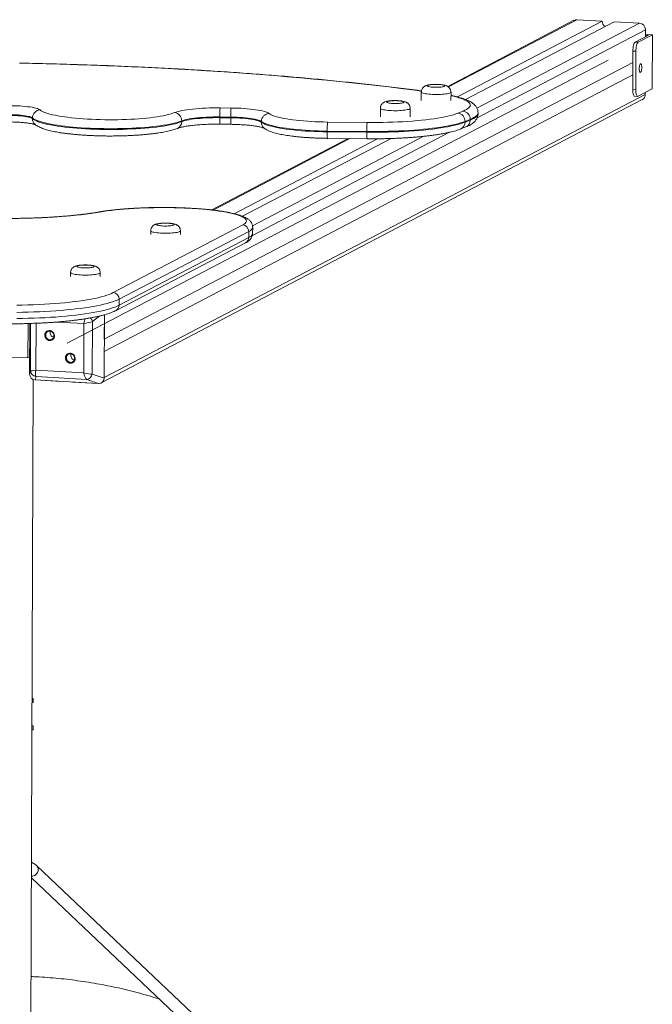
# Model space of a CAD drawing. Header units: millimetres. Extents: x 4385 to 11928, y 17253 to 36963.
# Tile 218 of 256: x 7692.991 to 7693.804, y 18769.984 to 18771.247. Entities that reach past the tile are written whole.
import ezdxf

# ---------------------------------------------------------------- set-up
doc = ezdxf.new("R2010")
doc.units = ezdxf.units.MM
doc.layers.add('БЛАГО_Ботаническая_Р$0$БЛАГО_МАФ', color=7, linetype='Continuous', lineweight=0, true_color=0x000000)

# ---------------------------------------------------------------- blocks, each defined once
blk = doc.blocks.new('БЛАГО_Ботаническая_Р$0$дио 1.15')
at = {"layer": 'БЛАГО_Ботаническая_Р$0$БЛАГО_МАФ'}
for p, q in [((1.4241, -0.0191), (1.4241, 0.0241)), ((1.4033, -0.0214), (1.4076, -0.0225)), ((1.468, -0.0214), (1.4033, -0.0214)), ((1.4374, -0.0214), (1.4038, -0.0214)), ((1.4076, -0.0225), (1.468, -0.0225)), ((1.4679, -0.0191), (1.4241, -0.0191)), ((1.4246, -0.0191), (1.4244, -0.0214)), ((1.468, -0.0214), (1.4533, -0.0214)), ((1.7308, -0.0241), (1.7318, -0.0241)), ((-1.4001, -0.0259), (1.3961, -0.0259)), ((0.7564, -0.0259), (0.4073, -0.3971)), ((0.4187, -0.4084), (0.7722, -0.0326)), ((0.9465, -0.0259), (0.9465, -0.0274)), ((0.9515, -0.0274), (0.9465, -0.0274)), ((0.9515, -0.0259), (0.9515, -0.0274)), ((0.9816, -0.0274), (0.9816, -0.0259)), ((0.9816, -0.0274), (0.9867, -0.0274)), ((0.9867, -0.0274), (0.9867, -0.0259)), ((1.3955, -0.0286), (1.3912, -0.1099)), ((1.3955, -0.029), (1.3938, -0.0616)), ((1.3998, -0.0297), (1.3955, -0.0286)), ((1.3964, -0.0947), (1.3998, -0.0297)), ((1.4079, -0.0295), (1.4047, -0.0909)), ((1.4683, -0.0295), (1.4079, -0.0295)), ((1.4682, -0.0909), (1.47, -0.0565)), ((1.8085, -0.7628), (1.4428, -0.0693)), ((1.5335, -0.0736), (1.5285, -0.0736)), ((1.393, -0.0769), (1.3913, -0.1095)), ((1.3912, -0.1099), (1.3964, -0.0947)), ((1.4047, -0.0909), (1.4682, -0.0909)), ((1.4034, -0.1019), (1.3983, -0.1171)), ((1.4707, -0.1019), (1.4034, -0.1019)), ((1.4779, -0.1113), (1.4707, -0.1019)), ((1.5285, -0.1117), (1.5335, -0.1117)), ((1.393, -0.115), (1.7578, -0.8068)), ((1.3983, -0.1171), (1.4794, -0.1171)), ((1.3988, -0.1171), (1.4324, -0.1171)), ((1.3988, -0.1171), (1.7645, -0.8107)), ((1.4324, -0.1171), (1.7896, -0.7946)), ((1.4483, -0.1171), (1.4794, -0.1171)), ((1.4483, -0.1171), (1.8055, -0.7946)), ((1.485, -0.1321), (1.5724, -0.2982)), ((1.4996, -0.136), (1.4917, -0.136)), ((1.4917, -0.136), (1.5791, -0.3021)), ((1.587, -0.3021), (1.4996, -0.136)), ((1.5079, -0.1283), (1.5954, -0.2945)), ((1.5875, -0.1763), (1.5826, -0.1763)), ((1.5826, -0.2144), (1.5875, -0.2144)), ((1.7277, -0.2157), (1.7287, -0.2157)), ((1.6162, -0.2321), (1.6163, -0.2326)), ((1.6143, -0.2563), (1.7066, -0.4315)), ((1.7066, -0.4293), (1.6145, -0.2545)), ((1.7245, -0.2648), (1.7244, -0.2789)), ((1.7329, -0.2645), (1.7328, -0.2785)), ((1.7329, -0.2645), (1.7339, -0.2645)), ((1.7338, -0.2785), (1.7339, -0.2645)), ((1.7454, -0.2649), (1.7453, -0.2789)), ((1.6097, -0.2835), (1.7065, -0.467)), ((1.7328, -0.2785), (1.7338, -0.2785)), ((1.587, -0.3021), (1.5791, -0.3021)), ((1.6065, -0.2941), (1.7069, -0.4846)), ((1.5819, -0.3068), (1.7151, -0.5594)), ((1.5846, -0.3072), (1.5925, -0.3072)), ((1.5944, -0.307), (1.7097, -0.5258)), ((1.7272, -0.318), (1.7282, -0.318)), ((1.7068, -0.4029), (1.7064, -0.4536)), ((1.7152, -0.4025), (1.7148, -0.4533)), ((1.7152, -0.4025), (1.7162, -0.4025)), ((1.7158, -0.4533), (1.7162, -0.4025)), ((1.7277, -0.4029), (1.7274, -0.4537)), ((1.7148, -0.4533), (1.7158, -0.4533)), ((1.7457, -0.4707), (1.7348, -0.4707)), ((1.7348, -0.5089), (1.7457, -0.5089)), ((1.7667, -0.5231), (1.7558, -0.5231)), ((1.7558, -0.5613), (1.7667, -0.5613)), ((1.7733, -0.558), (1.8601, -0.7226)), ((1.8593, -0.7189), (1.774, -0.5571)), ((1.7195, -0.574), (1.7221, -0.5806)), ((1.7282, -0.5795), (1.7291, -0.5795)), ((1.7282, -0.5795), (1.7308, -0.5861)), ((1.7318, -0.5861), (1.7291, -0.5795)), ((1.7397, -0.5703), (1.7423, -0.5769)), ((1.7572, -0.5801), (1.8576, -0.7705)), ((1.7606, -0.5696), (1.8584, -0.7552)), ((1.7308, -0.5861), (1.7318, -0.5861)), ((1.7339, -0.595), (1.8476, -0.8107)), ((1.7391, -0.5961), (1.7401, -0.5961)), ((1.7461, -0.5947), (1.8559, -0.8031)), ((1.8584, -0.7552), (1.8601, -0.7226)), ((1.8559, -0.8031), (1.8576, -0.7705)), ((1.7706, -0.7946), (1.7704, -0.7985)), ((1.8201, -0.7946), (1.7706, -0.7946)), ((1.8199, -0.7985), (1.8201, -0.7946)), ((1.7622, -0.7971), (1.762, -0.801)), ((1.7621, -0.8015), (1.7716, -0.8196)), ((1.8199, -0.7985), (1.7704, -0.7985)), ((1.8316, -0.7977), (1.8314, -0.8015)), ((1.8314, -0.8015), (1.8409, -0.8196)), ((1.8405, -0.8145), (1.8316, -0.7977)), ((1.7645, -0.8107), (1.7669, -0.8107)), ((1.8409, -0.8196), (1.7716, -0.8196)), ((1.8385, -0.8107), (1.8476, -0.8107)), ((1.8407, -0.8107), (1.8405, -0.8145)), ((1.8409, -0.8196), (1.8414, -0.8107))]:
    blk.add_line(p, q, dxfattribs=at)
at = {"layer": 'БЛАГО_Ботаническая_Р$0$БЛАГО_МАФ', "flags": 128}
for points in [[(1.4743, -0.0046), (1.4744, -0.012), (1.4746, -0.0193), (1.4749, -0.0266), (1.4752, -0.0338), (1.4755, -0.0408), (1.476, -0.0478), (1.4764, -0.0547), (1.477, -0.0613), (1.4776, -0.0679), (1.4782, -0.0742), (1.4789, -0.0803), (1.4797, -0.0863), (1.4805, -0.0919), (1.4813, -0.0974), (1.4822, -0.1026), (1.4831, -0.1075), (1.4841, -0.1122), (1.4851, -0.1165), (1.4861, -0.1206), (1.4872, -0.1243), (1.4883, -0.1277), (1.4894, -0.1308), (1.4905, -0.1336), (1.4917, -0.136)], [(1.4996, -0.136), (1.4984, -0.1336), (1.4973, -0.1308), (1.4962, -0.1277), (1.4951, -0.1243), (1.494, -0.1206), (1.493, -0.1165), (1.492, -0.1122), (1.491, -0.1075), (1.4901, -0.1026), (1.4892, -0.0974), (1.4884, -0.0919), (1.4876, -0.0863), (1.4868, -0.0803), (1.4861, -0.0742), (1.4855, -0.0679), (1.4849, -0.0613), (1.4844, -0.0547), (1.4839, -0.0478), (1.4835, -0.0408), (1.4831, -0.0338), (1.4828, -0.0266), (1.4825, -0.0193), (1.4823, -0.012), (1.4822, -0.0046)], [(1.4915, -0.0045), (1.4916, -0.0117), (1.4918, -0.0189), (1.492, -0.0261), (1.4924, -0.0332), (1.4927, -0.0401), (1.4932, -0.0469), (1.4937, -0.0536), (1.4942, -0.0601), (1.4948, -0.0665), (1.4955, -0.0726), (1.4962, -0.0786), (1.497, -0.0843), (1.4978, -0.0898), (1.4986, -0.095), (1.4995, -0.0999), (1.5004, -0.1046), (1.5014, -0.1089), (1.5024, -0.113), (1.5035, -0.1167), (1.5045, -0.1201), (1.5056, -0.1232), (1.5068, -0.126), (1.5079, -0.1283)], [(1.6113, -0.1105), (1.6104, -0.1049), (1.6095, -0.099), (1.6086, -0.0929), (1.6078, -0.0865), (1.6071, -0.0799), (1.6064, -0.0731), (1.6057, -0.0661), (1.6052, -0.059), (1.6046, -0.0516), (1.6042, -0.0442), (1.6037, -0.0366), (1.6034, -0.0289), (1.6031, -0.0211), (1.6029, -0.0132), (1.6027, -0.0053), (1.6026, 0.0027)], [(1.7349, 0.0042), (1.7348, 0.0009), (1.7347, -0.0024), (1.7345, -0.0056), (1.7343, -0.0087), (1.734, -0.0115), (1.7336, -0.0142), (1.7333, -0.0166), (1.7328, -0.0187), (1.7324, -0.0206), (1.7319, -0.0221), (1.7313, -0.0232), (1.7308, -0.0241)], [(1.7318, -0.0241), (1.7323, -0.0232), (1.7329, -0.0221), (1.7334, -0.0206), (1.7338, -0.0187), (1.7342, -0.0166), (1.7346, -0.0142), (1.735, -0.0115), (1.7353, -0.0087), (1.7355, -0.0056), (1.7357, -0.0024), (1.7358, 0.0009), (1.7359, 0.0042)], [(1.7474, 0.0037), (1.7474, -0.0001), (1.7472, -0.0038), (1.7471, -0.0075), (1.7468, -0.0111), (1.7465, -0.0145), (1.7462, -0.0177), (1.7458, -0.0207), (1.7454, -0.0235), (1.7449, -0.026), (1.7444, -0.0283), (1.7438, -0.0302), (1.7432, -0.0318), (1.7426, -0.033), (1.742, -0.0339)], [(1.7679, -0.5233), (1.7694, -0.5119), (1.7712, -0.4967), (1.7731, -0.4813), (1.7748, -0.4656), (1.7765, -0.4498), (1.7782, -0.4338), (1.7798, -0.4176), (1.7814, -0.4012), (1.7829, -0.3846), (1.7844, -0.3679), (1.7858, -0.351), (1.7871, -0.334), (1.7884, -0.3168), (1.7897, -0.2994), (1.7909, -0.2819), (1.792, -0.2643), (1.7931, -0.2465), (1.7941, -0.2287), (1.7951, -0.2107), (1.796, -0.1926), (1.7968, -0.1744), (1.7976, -0.1561), (1.7984, -0.1378), (1.7991, -0.1193), (1.7997, -0.1008), (1.8002, -0.0822), (1.8008, -0.0635), (1.8012, -0.0448), (1.8016, -0.026), (1.8019, -0.0072)], [(1.7308, -0.0241), (1.7298, -0.0254), (1.7289, -0.027), (1.7279, -0.029), (1.727, -0.0313), (1.7261, -0.034), (1.7253, -0.0369), (1.7244, -0.0402), (1.7236, -0.0438), (1.7229, -0.0476), (1.7221, -0.0517), (1.7215, -0.0561), (1.7208, -0.0607), (1.7202, -0.0655), (1.7197, -0.0705), (1.7192, -0.0758), (1.7188, -0.0811), (1.7184, -0.0867), (1.718, -0.0923), (1.7178, -0.0981), (1.7176, -0.104), (1.7174, -0.1099), (1.7173, -0.1158), (1.7173, -0.1218), (1.7173, -0.1278), (1.7174, -0.1338), (1.7175, -0.1397), (1.7177, -0.1456), (1.718, -0.1514), (1.7183, -0.1571), (1.7186, -0.1627), (1.7191, -0.1681), (1.7195, -0.1734), (1.7201, -0.1784), (1.7206, -0.1833), (1.7213, -0.188), (1.7219, -0.1924), (1.7227, -0.1966), (1.7234, -0.2005), (1.7242, -0.2042), (1.725, -0.2075), (1.7259, -0.2106), (1.7268, -0.2133), (1.7277, -0.2157)], [(1.7287, -0.2157), (1.7278, -0.2133), (1.7269, -0.2106), (1.726, -0.2075), (1.7252, -0.2042), (1.7244, -0.2005), (1.7236, -0.1966), (1.7229, -0.1924), (1.7223, -0.188), (1.7216, -0.1833), (1.7211, -0.1784), (1.7205, -0.1734), (1.7201, -0.1681), (1.7196, -0.1627), (1.7193, -0.1571), (1.7189, -0.1514), (1.7187, -0.1456), (1.7185, -0.1397), (1.7184, -0.1338), (1.7183, -0.1278), (1.7182, -0.1218), (1.7183, -0.1158), (1.7184, -0.1099), (1.7185, -0.104), (1.7188, -0.0981), (1.719, -0.0923), (1.7194, -0.0867), (1.7197, -0.0811), (1.7202, -0.0758), (1.7207, -0.0705), (1.7212, -0.0655), (1.7218, -0.0607), (1.7224, -0.0561), (1.7231, -0.0517), (1.7238, -0.0476), (1.7246, -0.0438), (1.7254, -0.0402), (1.7262, -0.0369), (1.7271, -0.034), (1.728, -0.0313), (1.7289, -0.029), (1.7299, -0.027), (1.7308, -0.0254), (1.7318, -0.0241)], [(0.7588, -0.0259), (0.7588, -0.0268), (0.7591, -0.0285), (0.7598, -0.03), (0.7608, -0.0314), (0.762, -0.0327), (0.7635, -0.0336), (0.765, -0.0343), (0.7667, -0.0346), (0.7683, -0.0346), (0.7698, -0.0342), (0.7712, -0.0335), (0.7722, -0.0326)], [(0.7722, -0.0326), (0.7718, -0.033), (0.7705, -0.0339), (0.7691, -0.0344), (0.7675, -0.0346), (0.7658, -0.0345), (0.7642, -0.034), (0.7627, -0.0332), (0.7614, -0.0321)], [(1.742, -0.0339), (1.7411, -0.0352), (1.7402, -0.0367), (1.7393, -0.0386), (1.7384, -0.0409), (1.7376, -0.0435), (1.7368, -0.0463), (1.736, -0.0495), (1.7353, -0.053), (1.7346, -0.0567), (1.7339, -0.0607), (1.7333, -0.0649), (1.7327, -0.0694), (1.7322, -0.0741), (1.7317, -0.0789), (1.7313, -0.084), (1.7309, -0.0892), (1.7306, -0.0945), (1.7303, -0.0999), (1.7301, -0.1054), (1.7299, -0.111), (1.7298, -0.1167), (1.7298, -0.1223), (1.7298, -0.128), (1.7299, -0.1336), (1.7301, -0.1392), (1.7303, -0.1447), (1.7305, -0.1502), (1.7308, -0.1555), (1.7312, -0.1607), (1.7316, -0.1658), (1.7321, -0.1706), (1.7326, -0.1753), (1.7332, -0.1798), (1.7338, -0.1841), (1.7345, -0.1881), (1.7352, -0.1919), (1.7359, -0.1954), (1.7367, -0.1986), (1.7375, -0.2015), (1.7383, -0.2041), (1.7392, -0.2064)], [(1.4461, -0.0469), (1.4464, -0.0454), (1.447, -0.0441), (1.4478, -0.0429), (1.449, -0.0419), (1.4503, -0.0412), (1.4518, -0.0407), (1.4533, -0.0407), (1.4547, -0.0409), (1.4561, -0.0415), (1.4572, -0.0423), (1.4581, -0.0434), (1.4587, -0.0447), (1.459, -0.0461), (1.4589, -0.0476), (1.4585, -0.049), (1.4578, -0.0503), (1.4567, -0.0514), (1.4555, -0.0523), (1.4541, -0.0528), (1.4526, -0.0531), (1.4511, -0.053), (1.4497, -0.0526), (1.4485, -0.0519), (1.4474, -0.0509), (1.4467, -0.0497), (1.4462, -0.0483), (1.4461, -0.0469)], [(1.4473, -0.0472), (1.4474, -0.0485), (1.4479, -0.0498), (1.4487, -0.0509), (1.4498, -0.0517), (1.4511, -0.0523), (1.4525, -0.0524), (1.4539, -0.0523), (1.4552, -0.0517), (1.4564, -0.0509), (1.4573, -0.0498), (1.4579, -0.0485), (1.4582, -0.0472), (1.4581, -0.0458), (1.4576, -0.0445), (1.4568, -0.0434), (1.4557, -0.0426), (1.4544, -0.0421), (1.453, -0.0419), (1.4516, -0.0421), (1.4502, -0.0426), (1.4491, -0.0434), (1.4481, -0.0445), (1.4475, -0.0458), (1.4473, -0.0472)], [(1.4172, -0.0735), (1.4174, -0.0721), (1.418, -0.0708), (1.4189, -0.0695), (1.42, -0.0686), (1.4213, -0.0678), (1.4228, -0.0674), (1.4243, -0.0673), (1.4257, -0.0676), (1.4271, -0.0682), (1.4282, -0.069), (1.4291, -0.0701), (1.4297, -0.0714), (1.43, -0.0728), (1.4299, -0.0743), (1.4295, -0.0757), (1.4288, -0.077), (1.4278, -0.0781), (1.4265, -0.0789), (1.4251, -0.0795), (1.4236, -0.0798), (1.4221, -0.0797), (1.4207, -0.0793), (1.4195, -0.0785), (1.4184, -0.0775), (1.4177, -0.0763), (1.4173, -0.075), (1.4172, -0.0735)], [(1.4183, -0.0738), (1.4184, -0.0752), (1.4189, -0.0765), (1.4197, -0.0776), (1.4208, -0.0784), (1.4221, -0.0789), (1.4235, -0.0791), (1.4249, -0.0789), (1.4262, -0.0784), (1.4274, -0.0776), (1.4283, -0.0765), (1.4289, -0.0752), (1.4292, -0.0738), (1.4291, -0.0725), (1.4286, -0.0712), (1.4278, -0.0701), (1.4267, -0.0693), (1.4254, -0.0688), (1.424, -0.0686), (1.4226, -0.0688), (1.4213, -0.0693), (1.4201, -0.0701), (1.4192, -0.0712), (1.4186, -0.0725), (1.4183, -0.0738)], [(1.5335, -0.1117), (1.533, -0.1115), (1.5326, -0.111), (1.5322, -0.1101), (1.5318, -0.1089), (1.5315, -0.1074), (1.5311, -0.1056), (1.5309, -0.1036), (1.5306, -0.1014), (1.5305, -0.099), (1.5304, -0.0965), (1.5303, -0.0939), (1.5303, -0.0913), (1.5304, -0.0887), (1.5305, -0.0862), (1.5306, -0.0838), (1.5309, -0.0816), (1.5311, -0.0796), (1.5315, -0.0778), (1.5318, -0.0763), (1.5322, -0.0751), (1.5326, -0.0743), (1.533, -0.0737), (1.5335, -0.0736)], [(1.5414, -0.1037), (1.5417, -0.1035), (1.542, -0.103), (1.5423, -0.1021), (1.5426, -0.1009), (1.5428, -0.0995), (1.543, -0.0979), (1.5431, -0.096), (1.5432, -0.0941), (1.5432, -0.0921), (1.5432, -0.0902), (1.5431, -0.0883), (1.5429, -0.0865), (1.5427, -0.085), (1.5425, -0.0837), (1.5422, -0.0827), (1.5419, -0.082), (1.5415, -0.0816), (1.5412, -0.0816), (1.5409, -0.082), (1.5406, -0.0827), (1.5403, -0.0837), (1.5401, -0.085), (1.5398, -0.0865), (1.5397, -0.0883), (1.5396, -0.0902), (1.5395, -0.0921), (1.5396, -0.0941), (1.5396, -0.096), (1.5398, -0.0979), (1.5399, -0.0995), (1.5402, -0.1009), (1.5404, -0.1021), (1.5407, -0.103), (1.5411, -0.1035), (1.5414, -0.1037)], [(1.6113, -0.1105), (1.6113, -0.1094), (1.6113, -0.1091)], [(1.6162, -0.2321), (1.6165, -0.2258), (1.6168, -0.2194), (1.617, -0.2129), (1.6172, -0.2064), (1.6173, -0.1998), (1.6173, -0.1932), (1.6172, -0.1866), (1.6171, -0.18), (1.617, -0.1734), (1.6168, -0.167), (1.6165, -0.1606), (1.6161, -0.1543), (1.6157, -0.1482), (1.6152, -0.1422), (1.6147, -0.1363), (1.6141, -0.1307), (1.6135, -0.1253), (1.6128, -0.1201), (1.6121, -0.1152), (1.6113, -0.1105)], [(1.5875, -0.2144), (1.5871, -0.2142), (1.5867, -0.2137), (1.5862, -0.2128), (1.5859, -0.2116), (1.5855, -0.2101), (1.5852, -0.2083), (1.5849, -0.2063), (1.5847, -0.2041), (1.5845, -0.2017), (1.5844, -0.1992), (1.5844, -0.1966), (1.5844, -0.194), (1.5844, -0.1914), (1.5845, -0.1889), (1.5847, -0.1866), (1.5849, -0.1843), (1.5852, -0.1823), (1.5855, -0.1805), (1.5859, -0.179), (1.5862, -0.1778), (1.5867, -0.177), (1.5871, -0.1764), (1.5875, -0.1763)], [(1.5954, -0.2064), (1.5958, -0.2062), (1.5961, -0.2057), (1.5964, -0.2048), (1.5966, -0.2036), (1.5969, -0.2022), (1.597, -0.2006), (1.5972, -0.1987), (1.5972, -0.1968), (1.5973, -0.1948), (1.5972, -0.1929), (1.5971, -0.191), (1.597, -0.1892), (1.5968, -0.1877), (1.5965, -0.1864), (1.5962, -0.1854), (1.5959, -0.1847), (1.5956, -0.1843), (1.5953, -0.1843), (1.5949, -0.1847), (1.5946, -0.1854), (1.5944, -0.1864), (1.5941, -0.1877), (1.5939, -0.1892), (1.5937, -0.191), (1.5936, -0.1929), (1.5936, -0.1948), (1.5936, -0.1968), (1.5937, -0.1987), (1.5938, -0.2006), (1.594, -0.2022), (1.5942, -0.2036), (1.5945, -0.2048), (1.5948, -0.2057), (1.5951, -0.2062), (1.5954, -0.2064)], [(1.7392, -0.2064), (1.7399, -0.2083), (1.7406, -0.2105), (1.7412, -0.213), (1.7418, -0.2159), (1.7424, -0.2189), (1.7429, -0.2223), (1.7434, -0.2259), (1.7439, -0.2297), (1.7443, -0.2337), (1.7446, -0.2378), (1.7449, -0.2421), (1.7451, -0.2465), (1.7453, -0.2511), (1.7454, -0.2556), (1.7454, -0.2603), (1.7454, -0.2649)], [(1.7277, -0.2157), (1.7283, -0.2175), (1.729, -0.2197), (1.7296, -0.2222), (1.7302, -0.225), (1.7307, -0.2281), (1.7311, -0.2315), (1.7316, -0.2351), (1.7319, -0.2389), (1.7323, -0.2429), (1.7325, -0.247), (1.7327, -0.2513), (1.7328, -0.2556), (1.7329, -0.26), (1.7329, -0.2645)], [(1.7339, -0.2645), (1.7339, -0.26), (1.7338, -0.2556), (1.7337, -0.2513), (1.7335, -0.247), (1.7332, -0.2429), (1.7329, -0.2389), (1.7326, -0.2351), (1.7321, -0.2315), (1.7317, -0.2281), (1.7311, -0.225), (1.7306, -0.2222), (1.73, -0.2197), (1.7293, -0.2175), (1.7287, -0.2157)], [(1.5954, -0.2945), (1.5963, -0.2962), (1.5974, -0.2975), (1.5984, -0.2984), (1.5994, -0.299), (1.6004, -0.2992), (1.6014, -0.299), (1.6025, -0.2984), (1.6035, -0.2974), (1.6045, -0.2961), (1.6055, -0.2944), (1.6064, -0.2923), (1.6074, -0.2899), (1.6083, -0.2872), (1.6092, -0.2841), (1.6101, -0.2807), (1.6109, -0.2769), (1.6117, -0.2729), (1.6124, -0.2686), (1.6131, -0.2641), (1.6137, -0.2592), (1.6143, -0.2542), (1.6149, -0.2489), (1.6154, -0.2435), (1.6158, -0.2379), (1.6162, -0.2321)], [(1.7328, -0.2785), (1.7327, -0.2825), (1.7326, -0.2864), (1.7324, -0.2902), (1.7322, -0.2939), (1.7319, -0.2975), (1.7315, -0.3009), (1.7311, -0.304), (1.7307, -0.3069), (1.7302, -0.3096), (1.7296, -0.3119), (1.7291, -0.3139), (1.7285, -0.3156), (1.7278, -0.317), (1.7272, -0.318)], [(1.7282, -0.318), (1.7288, -0.317), (1.7294, -0.3156), (1.73, -0.3139), (1.7306, -0.3119), (1.7312, -0.3096), (1.7317, -0.3069), (1.7321, -0.304), (1.7325, -0.3009), (1.7329, -0.2975), (1.7332, -0.2939), (1.7334, -0.2902), (1.7336, -0.2864), (1.7337, -0.2825), (1.7338, -0.2785)], [(1.7453, -0.2789), (1.7453, -0.2832), (1.7452, -0.2875), (1.745, -0.2917), (1.7447, -0.2958), (1.7445, -0.2997), (1.7441, -0.3035), (1.7437, -0.3071), (1.7433, -0.3105), (1.7428, -0.3137), (1.7423, -0.3166), (1.7417, -0.3193), (1.7411, -0.3216), (1.7404, -0.3237), (1.7398, -0.3254), (1.7391, -0.3268), (1.7384, -0.3278)], [(1.5791, -0.3021), (1.5801, -0.3038), (1.5811, -0.3052), (1.5821, -0.3062), (1.5831, -0.3069), (1.5842, -0.3072), (1.5846, -0.3072)], [(1.5925, -0.3072), (1.5921, -0.3072), (1.5911, -0.3069), (1.59, -0.3062), (1.589, -0.3052), (1.588, -0.3038), (1.587, -0.3021)], [(1.7272, -0.318), (1.7263, -0.3193), (1.7254, -0.3209), (1.7245, -0.3229), (1.7236, -0.3253), (1.7228, -0.3279), (1.722, -0.3309), (1.7212, -0.3342), (1.7204, -0.3377), (1.7197, -0.3416), (1.7191, -0.3457), (1.7185, -0.35), (1.7179, -0.3545), (1.7174, -0.3593), (1.7169, -0.3643), (1.7165, -0.3694), (1.7161, -0.3747), (1.7158, -0.3801), (1.7156, -0.3856), (1.7154, -0.3912), (1.7153, -0.3968), (1.7152, -0.4025)], [(1.7162, -0.4025), (1.7162, -0.3968), (1.7164, -0.3912), (1.7166, -0.3856), (1.7168, -0.3801), (1.7171, -0.3747), (1.7175, -0.3694), (1.7179, -0.3643), (1.7184, -0.3593), (1.7189, -0.3545), (1.7195, -0.35), (1.7201, -0.3457), (1.7207, -0.3416), (1.7214, -0.3377), (1.7222, -0.3342), (1.723, -0.3309), (1.7238, -0.3279), (1.7246, -0.3253), (1.7255, -0.3229), (1.7263, -0.3209), (1.7273, -0.3193), (1.7282, -0.318)], [(1.7384, -0.3278), (1.7375, -0.329), (1.7367, -0.3306), (1.7359, -0.3325), (1.7351, -0.3347), (1.7343, -0.3373), (1.7336, -0.3401), (1.7328, -0.3433), (1.7322, -0.3467), (1.7315, -0.3504), (1.7309, -0.3543), (1.7304, -0.3585), (1.7299, -0.3628), (1.7294, -0.3674), (1.729, -0.3721), (1.7287, -0.377), (1.7284, -0.382), (1.7281, -0.3872), (1.7279, -0.3924), (1.7278, -0.3976), (1.7277, -0.4029)], [(1.7148, -0.4533), (1.7148, -0.4602), (1.7148, -0.4671), (1.7149, -0.474), (1.7151, -0.4809), (1.7153, -0.4877), (1.7156, -0.4944), (1.7159, -0.501), (1.7163, -0.5075), (1.7168, -0.5139), (1.7173, -0.5201), (1.7179, -0.5261), (1.7185, -0.532), (1.7192, -0.5376), (1.7199, -0.543), (1.7206, -0.5482), (1.7215, -0.5531), (1.7223, -0.5578), (1.7232, -0.5622), (1.7241, -0.5663), (1.7251, -0.5701), (1.7261, -0.5736), (1.7271, -0.5767), (1.7282, -0.5795)], [(1.7291, -0.5795), (1.7281, -0.5767), (1.7271, -0.5736), (1.7261, -0.5701), (1.7251, -0.5663), (1.7242, -0.5622), (1.7233, -0.5578), (1.7224, -0.5531), (1.7216, -0.5482), (1.7209, -0.543), (1.7202, -0.5376), (1.7195, -0.532), (1.7189, -0.5261), (1.7183, -0.5201), (1.7178, -0.5139), (1.7173, -0.5075), (1.7169, -0.501), (1.7166, -0.4944), (1.7163, -0.4877), (1.7161, -0.4809), (1.7159, -0.474), (1.7158, -0.4671), (1.7158, -0.4602), (1.7158, -0.4533)], [(1.7274, -0.4537), (1.7273, -0.4604), (1.7274, -0.4671), (1.7275, -0.4737), (1.7277, -0.4803), (1.7279, -0.4869), (1.7282, -0.4933), (1.7285, -0.4997), (1.7289, -0.5059), (1.7294, -0.512), (1.7299, -0.5179), (1.7305, -0.5237), (1.7311, -0.5292), (1.7318, -0.5345), (1.7325, -0.5396), (1.7333, -0.5445), (1.7341, -0.549), (1.7349, -0.5533), (1.7358, -0.5574), (1.7367, -0.5611), (1.7377, -0.5645), (1.7387, -0.5675), (1.7397, -0.5703)], [(1.7457, -0.5089), (1.7456, -0.5088), (1.7452, -0.5085), (1.7447, -0.5079), (1.7443, -0.5069), (1.744, -0.5056), (1.7436, -0.504), (1.7433, -0.5022), (1.7431, -0.5001), (1.7429, -0.4978), (1.7427, -0.4954), (1.7426, -0.4928), (1.7426, -0.4902), (1.7426, -0.4876), (1.7427, -0.4851), (1.7428, -0.4826), (1.743, -0.4803), (1.7432, -0.4781), (1.7435, -0.4762), (1.7438, -0.4745), (1.7442, -0.4731), (1.7446, -0.472), (1.745, -0.4712), (1.7454, -0.4708), (1.7457, -0.4707)], [(1.7536, -0.5008), (1.7539, -0.5007), (1.7542, -0.5003), (1.7545, -0.4995), (1.7548, -0.4984), (1.755, -0.497), (1.7552, -0.4954), (1.7554, -0.4937), (1.7554, -0.4917), (1.7555, -0.4898), (1.7554, -0.4878), (1.7554, -0.4859), (1.7552, -0.4841), (1.755, -0.4825), (1.7548, -0.4811), (1.7545, -0.4801), (1.7542, -0.4793), (1.7539, -0.4788), (1.7536, -0.4788), (1.7532, -0.479), (1.7529, -0.4796), (1.7526, -0.4806), (1.7524, -0.4818), (1.7522, -0.4833), (1.752, -0.485), (1.7519, -0.4869), (1.7518, -0.4888), (1.7518, -0.4908), (1.7519, -0.4927), (1.752, -0.4946), (1.7522, -0.4963), (1.7524, -0.4978), (1.7526, -0.499), (1.7529, -0.4999), (1.7532, -0.5005), (1.7536, -0.5008)], [(1.7667, -0.5613), (1.7666, -0.5613), (1.7661, -0.561), (1.7657, -0.5603), (1.7653, -0.5593), (1.7649, -0.558), (1.7646, -0.5564), (1.7643, -0.5546), (1.764, -0.5525), (1.7638, -0.5502), (1.7637, -0.5478), (1.7636, -0.5453), (1.7635, -0.5427), (1.7635, -0.5401), (1.7636, -0.5375), (1.7638, -0.535), (1.7639, -0.5327), (1.7642, -0.5305), (1.7645, -0.5286), (1.7648, -0.5269), (1.7652, -0.5255), (1.7656, -0.5244), (1.766, -0.5236), (1.7664, -0.5232), (1.7667, -0.5231)], [(1.7745, -0.5532), (1.7749, -0.5531), (1.7752, -0.5527), (1.7755, -0.5519), (1.7758, -0.5508), (1.776, -0.5495), (1.7762, -0.5479), (1.7763, -0.5461), (1.7764, -0.5442), (1.7764, -0.5422), (1.7764, -0.5402), (1.7763, -0.5383), (1.7762, -0.5365), (1.776, -0.5349), (1.7758, -0.5336), (1.7755, -0.5325), (1.7752, -0.5317), (1.7749, -0.5313), (1.7745, -0.5312), (1.7742, -0.5314), (1.7739, -0.5321), (1.7736, -0.533), (1.7733, -0.5342), (1.7731, -0.5357), (1.773, -0.5374), (1.7728, -0.5393), (1.7728, -0.5412), (1.7728, -0.5432), (1.7728, -0.5451), (1.773, -0.547), (1.7731, -0.5487), (1.7733, -0.5502), (1.7736, -0.5514), (1.7739, -0.5524), (1.7742, -0.553), (1.7745, -0.5532)], [(1.7423, -0.5769), (1.7434, -0.5793), (1.7444, -0.5813), (1.7455, -0.583), (1.7466, -0.5843), (1.7477, -0.5853), (1.7488, -0.5859), (1.7499, -0.5861), (1.751, -0.5859), (1.7521, -0.5854), (1.7532, -0.5845), (1.7543, -0.5832), (1.7554, -0.5815), (1.7565, -0.5795), (1.7575, -0.5772), (1.7585, -0.5745), (1.7595, -0.5715), (1.7605, -0.5681), (1.7614, -0.5644), (1.7621, -0.5613)], [(1.7308, -0.5861), (1.7319, -0.5886), (1.733, -0.5908), (1.7341, -0.5926), (1.7352, -0.594), (1.7364, -0.5951), (1.7375, -0.5958), (1.7387, -0.5961), (1.7391, -0.5961)], [(1.7401, -0.5961), (1.7397, -0.5961), (1.7385, -0.5958), (1.7374, -0.5951), (1.7362, -0.594), (1.7351, -0.5926), (1.734, -0.5908), (1.7329, -0.5886), (1.7318, -0.5861)], [(1.7622, -0.7971), (1.7622, -0.7971), (1.7624, -0.7965), (1.7631, -0.796), (1.7641, -0.7955), (1.7654, -0.7951), (1.7669, -0.7949), (1.7687, -0.7947), (1.7706, -0.7946)], [(1.8201, -0.7946), (1.822, -0.7947), (1.824, -0.7949), (1.8258, -0.7951), (1.8275, -0.7955), (1.829, -0.796), (1.8302, -0.7965), (1.8311, -0.7971), (1.8316, -0.7977)], [(1.7704, -0.7985), (1.7685, -0.7985), (1.7667, -0.7987), (1.7652, -0.799), (1.7639, -0.7993), (1.7629, -0.7998), (1.7622, -0.8003), (1.762, -0.8009), (1.7621, -0.8015)], [(1.7929, -0.8045), (1.7928, -0.8041), (1.7932, -0.8037), (1.7938, -0.8033), (1.7948, -0.8031), (1.7961, -0.8029), (1.7974, -0.8028), (1.7989, -0.8029), (1.8003, -0.8031), (1.8015, -0.8033), (1.8026, -0.8037), (1.8033, -0.8041), (1.8038, -0.8045), (1.8038, -0.8049), (1.8035, -0.8053), (1.8028, -0.8057), (1.8018, -0.8059), (1.8006, -0.8061), (1.7992, -0.8062), (1.7978, -0.8061), (1.7964, -0.8059), (1.7951, -0.8057), (1.794, -0.8053), (1.7933, -0.8049), (1.7929, -0.8045)], [(1.8314, -0.8015), (1.8309, -0.8009), (1.83, -0.8003), (1.8288, -0.7998), (1.8273, -0.7993), (1.8256, -0.799), (1.8238, -0.7987), (1.8218, -0.7985), (1.8199, -0.7985)]]:
    blk.add_lwpolyline(points, dxfattribs=at)
at = {"layer": 'БЛАГО_Ботаническая_Р$0$БЛАГО_МАФ'}
for centre, radius, start, end in [((1.4078, -0.0305), 0.00803, 91.1975, 174.0711), ((1.7308, -0.0336), 0.00959, 89.7221, 138.5318), ((1.7318, -0.0343), 0.0103, 2.2113, 89.7943), ((0.7671, -0.026), 0.00834, 179.3831, 226.5372), ((1.456, -0.0534), 0.00572, 68.8553, 166.7448), ((1.427, -0.08), 0.00572, 68.8553, 166.7448), ((1.4046, -0.0937), 0.00825, 186.8036, 262.1293), ((1.4681, -0.0912), 0.0109, 283.3642, 312.0202), ((1.4916, -0.1285), 0.00748, 208.402, 270.9728), ((1.4997, -0.1277), 0.00829, 269.6238, 355.6298), ((1.7274, -0.2065), 0.00918, 203.6555, 271.5645), ((1.7288, -0.2053), 0.0104, 269.0643, 353.9148), ((1.579, -0.2947), 0.00748, 208.4311, 270.9683), ((1.5871, -0.2938), 0.00829, 269.6248, 355.6288), ((1.7271, -0.3275), 0.00957, 89.6793, 140.7701), ((1.7281, -0.3282), 0.0103, 2.4089, 89.8389), ((1.7127, -0.4421), 0.0397, 86.4719, 98.5857), ((1.7183, -0.4984), 0.0959, 84.3445, 91.2632), ((1.7124, -0.4929), 0.0397, 86.4676, 98.5932), ((1.7179, -0.549), 0.0958, 84.3399, 91.2655), ((1.7279, -0.5704), 0.00916, 203.1575, 271.6501), ((1.7305, -0.577), 0.00916, 203.2373, 271.6469), ((1.7293, -0.5691), 0.0104, 268.9881, 353.6897), ((1.732, -0.5757), 0.0104, 268.9881, 353.6897), ((1.8529, -0.7222), 0.0072, 356.8476, 27.7087), ((1.8584, -0.7636), 0.00846, 90.1359, 145.4619), ((1.7643, -0.8032), 0.00748, 208.4663, 270.9672), ((1.8477, -0.8024), 0.00829, 269.6259, 355.6415)]:
    blk.add_arc(centre, radius, start, end, dxfattribs=at)
for centre, major_axis, ratio, start_param, end_param in [((1.4039, -0.0295), (0.00715, -0.00471), 0.929896, 2.187083, 3.640634), ((1.4095, -0.0325), (-0.0019, 0.01), 0.103135, 0.024291, 1.246021), ((1.4095, -0.0325), (0.0099, -0.00254), 0.253449, 1.79661, 3.01834), ((1.4063, -0.0939), (0.0101, 0.0016), 0.316966, 1.679092, 2.900823), ((1.4063, -0.0939), (0.002, 0.01), 0.217252, 1.30858, 2.530311), ((1.4698, -0.0939), (-0.0019, 0.01), 0.103135, 1.246021, 2.467752), ((1.4698, -0.0939), (0.0099, -0.00254), 0.253449, 1.164752, 1.79661), ((1.3997, -0.109), (0.00708, 0.00556), 0.841308, 2.507482, 3.961033)]:
    blk.add_ellipse(centre, major_axis=major_axis, ratio=ratio, start_param=start_param, end_param=end_param, dxfattribs=at)
for points, knots in [([(1.4675, 0.0028), (1.4675, 0.0021), (1.4675, -0.0009), (1.4676, -0.0062), (1.4677, -0.013), (1.4679, -0.0196), (1.4682, -0.0263), (1.4685, -0.0329), (1.4688, -0.0393), (1.4692, -0.0457), (1.4696, -0.052), (1.4701, -0.0581), (1.4707, -0.0641), (1.4713, -0.07), (1.4719, -0.0757), (1.4726, -0.0812), (1.4733, -0.0865), (1.4741, -0.0916), (1.4749, -0.0966), (1.4757, -0.1013), (1.4766, -0.1058), (1.4776, -0.1101), (1.4786, -0.1141), (1.4796, -0.118), (1.4807, -0.1216), (1.4818, -0.1249), (1.4831, -0.1281), (1.4841, -0.1304), (1.4848, -0.1317), (1.485, -0.1321)], [0, 0, 0, 0, 0.012875, 0.050982, 0.089093, 0.127209, 0.165333, 0.203467, 0.241613, 0.279775, 0.317957, 0.356161, 0.394393, 0.43266, 0.470967, 0.509321, 0.547734, 0.586217, 0.624785, 0.663459, 0.702264, 0.741233, 0.78041, 0.819857, 0.859656, 0.899922, 0.940818, 0.982554, 1, 1, 1, 1]), ([(1.6113, -0.1091), (1.6112, -0.1082), (1.6107, -0.1058), (1.61, -0.1015), (1.6093, -0.0962), (1.6085, -0.0907), (1.6078, -0.0849), (1.6071, -0.079), (1.6065, -0.0729), (1.6059, -0.0667), (1.6054, -0.0602), (1.6049, -0.0537), (1.6044, -0.047), (1.604, -0.0402), (1.6037, -0.0333), (1.6034, -0.0263), (1.6032, -0.0192), (1.603, -0.0121), (1.6028, -0.005), (1.6028, -0.0001), (1.6027, 0.0024), (1.6027, 0.0027)], [0, 0, 0, 0, 0.029966, 0.086341, 0.142815, 0.199406, 0.256091, 0.312855, 0.369689, 0.426579, 0.483518, 0.540496, 0.59751, 0.654553, 0.711621, 0.768709, 0.825813, 0.882931, 0.94006, 0.994195, 1, 1, 1, 1]), ([(1.7265, 0.0038), (1.7265, 0.0032), (1.7265, 0.0015), (1.7264, -0.0014), (1.7263, -0.0047), (1.7261, -0.0079), (1.7259, -0.011), (1.7256, -0.014), (1.7253, -0.0167), (1.725, -0.0192), (1.7246, -0.0215), (1.7243, -0.0235), (1.7239, -0.0251), (1.7236, -0.0264), (1.7233, -0.0273), (1.7231, -0.0278), (1.723, -0.0281), (1.723, -0.0281), (1.723, -0.0281)], [0, 0, 0, 0, 0.039027, 0.113262, 0.187404, 0.261356, 0.33503, 0.408306, 0.481037, 0.553028, 0.624027, 0.693672, 0.761489, 0.826849, 0.882015, 0.932999, 0.979601, 1, 1, 1, 1]), ([(1.7681, -0.5233), (1.7682, -0.5227), (1.7689, -0.5175), (1.7702, -0.5074), (1.7719, -0.493), (1.7736, -0.4784), (1.7753, -0.4636), (1.7769, -0.4486), (1.7784, -0.4335), (1.78, -0.4182), (1.7814, -0.4027), (1.7829, -0.3871), (1.7843, -0.3713), (1.7856, -0.3554), (1.7869, -0.3394), (1.7881, -0.3232), (1.7893, -0.3069), (1.7905, -0.2904), (1.7916, -0.2739), (1.7926, -0.2572), (1.7936, -0.2404), (1.7946, -0.2235), (1.7955, -0.2066), (1.7963, -0.1895), (1.7971, -0.1723), (1.7978, -0.1551), (1.7985, -0.1378), (1.7992, -0.1204), (1.7998, -0.1029), (1.8003, -0.0854), (1.8008, -0.0678), (1.8012, -0.0502), (1.8016, -0.0326), (1.8019, -0.0183), (1.802, -0.0098), (1.8021, -0.0073)], [0, 0, 0, 0, 0.003703, 0.035438, 0.06717, 0.098898, 0.130623, 0.162345, 0.194064, 0.22578, 0.257494, 0.289206, 0.320916, 0.352624, 0.384329, 0.416033, 0.447736, 0.479437, 0.511137, 0.542835, 0.574532, 0.606229, 0.637924, 0.669618, 0.701311, 0.733003, 0.764695, 0.796386, 0.828076, 0.859766, 0.891456, 0.923144, 0.954833, 0.986521, 1, 1, 1, 1]), ([(0.6016, -0.1905), (0.6025, -0.1878), (0.6047, -0.1807), (0.608, -0.1689), (0.6116, -0.1552), (0.6149, -0.1414), (0.6179, -0.1275), (0.6205, -0.1136), (0.6228, -0.0997), (0.6249, -0.0856), (0.6266, -0.0716), (0.628, -0.0575), (0.629, -0.0434), (0.6297, -0.0328), (0.6298, -0.027), (0.6299, -0.0259)], [0, 0, 0, 0, 0.050366, 0.134898, 0.219429, 0.30396, 0.388492, 0.473024, 0.557556, 0.642087, 0.726618, 0.811149, 0.895681, 0.980213, 1, 1, 1, 1]), ([(0.7722, -0.0326), (0.7725, -0.0323), (0.7733, -0.0313), (0.7746, -0.0296), (0.7757, -0.0277), (0.7762, -0.0264), (0.7765, -0.0259)], [0, 0, 0, 0, 0.1838536, 0.4883995, 0.8100901, 1, 1, 1, 1]), ([(1.7235, -0.0273), (1.7232, -0.0277), (1.7224, -0.0287), (1.7213, -0.0304), (1.7201, -0.0327), (1.7189, -0.0354), (1.7177, -0.0385), (1.7167, -0.0418), (1.7158, -0.0452), (1.715, -0.0489), (1.7142, -0.0527), (1.7135, -0.0566), (1.7128, -0.0608), (1.7122, -0.0651), (1.7117, -0.0696), (1.7112, -0.0743), (1.7107, -0.0791), (1.7103, -0.0841), (1.7099, -0.0891), (1.7096, -0.0943), (1.7094, -0.0996), (1.7092, -0.1049), (1.709, -0.1103), (1.7089, -0.1157), (1.7089, -0.1212), (1.7089, -0.1266), (1.709, -0.132), (1.7091, -0.1374), (1.7093, -0.1428), (1.7095, -0.1481), (1.7098, -0.1533), (1.7101, -0.1584), (1.7105, -0.1634), (1.7109, -0.1683), (1.7114, -0.173), (1.7119, -0.1776), (1.7125, -0.182), (1.7131, -0.1862), (1.7138, -0.1903), (1.7145, -0.1941), (1.7153, -0.1978), (1.7161, -0.2012), (1.717, -0.2044), (1.718, -0.2075), (1.7187, -0.2093), (1.719, -0.2102)], [0, 0, 0, 0, 0.0130045, 0.0327545, 0.0555671, 0.0821352, 0.1097591, 0.1361468, 0.1614635, 0.1860628, 0.2101813, 0.2339672, 0.2575143, 0.2808857, 0.3041247, 0.3272626, 0.3503222, 0.3733194, 0.3962685, 0.4191795, 0.4420614, 0.4649192, 0.4877606, 0.5105899, 0.533412, 0.5562299, 0.5790497, 0.6018733, 0.6247041, 0.6475478, 0.6704091, 0.6932926, 0.7162067, 0.7391583, 0.7621575, 0.7852154, 0.808349, 0.8315769, 0.8549283, 0.8784391, 0.9021618, 0.926173, 0.9505859, 0.975575, 1, 1, 1, 1]), ([(1.5334, -0.1117), (1.534, -0.1117), (1.5351, -0.1116), (1.5365, -0.1111), (1.5378, -0.1105), (1.5389, -0.1097), (1.5399, -0.1088), (1.5406, -0.1078), (1.5412, -0.1067), (1.5417, -0.1056), (1.5421, -0.1043), (1.5425, -0.1027), (1.5428, -0.1009), (1.543, -0.099), (1.5432, -0.097), (1.5433, -0.0949), (1.5433, -0.0928), (1.5433, -0.0907), (1.5432, -0.0886), (1.5431, -0.0866), (1.5429, -0.0847), (1.5426, -0.0828), (1.5422, -0.0811), (1.5417, -0.0797), (1.5412, -0.0784), (1.5405, -0.0773), (1.5397, -0.0762), (1.5386, -0.0753), (1.5374, -0.0745), (1.536, -0.0739), (1.5346, -0.0736), (1.5338, -0.0736), (1.5335, -0.0736)], [0, 0, 0, 0, 0.031447, 0.060386, 0.087856, 0.114224, 0.139831, 0.165115, 0.190816, 0.218401, 0.250833, 0.29428, 0.337276, 0.376915, 0.41829, 0.458066, 0.497133, 0.535991, 0.574964, 0.614381, 0.654792, 0.69723, 0.74429, 0.781656, 0.810422, 0.838538, 0.866513, 0.894763, 0.923375, 0.952296, 0.981434, 1, 1, 1, 1]), ([(1.6163, -0.2326), (1.6163, -0.2316), (1.6165, -0.2286), (1.6167, -0.2237), (1.617, -0.2178), (1.6172, -0.2118), (1.6173, -0.2057), (1.6174, -0.1996), (1.6174, -0.1935), (1.6174, -0.1875), (1.6173, -0.1814), (1.6172, -0.1753), (1.617, -0.1693), (1.6167, -0.1634), (1.6164, -0.1576), (1.6161, -0.1518), (1.6157, -0.1462), (1.6153, -0.1406), (1.6148, -0.1352), (1.6142, -0.13), (1.6136, -0.1249), (1.613, -0.12), (1.6123, -0.1153), (1.6118, -0.1117), (1.6114, -0.1097), (1.6113, -0.1091)], [0, 0, 0, 0, 0.023934, 0.069465, 0.114978, 0.16047, 0.205945, 0.251411, 0.296871, 0.342329, 0.387788, 0.433253, 0.478727, 0.524214, 0.569722, 0.615251, 0.660812, 0.706409, 0.752054, 0.797753, 0.843523, 0.889376, 0.935333, 0.981422, 1, 1, 1, 1]), ([(1.5875, -0.2144), (1.588, -0.2144), (1.5891, -0.2143), (1.5906, -0.2139), (1.5919, -0.2132), (1.593, -0.2124), (1.5939, -0.2115), (1.5947, -0.2105), (1.5953, -0.2095), (1.5958, -0.2083), (1.5962, -0.207), (1.5966, -0.2055), (1.5969, -0.2037), (1.5971, -0.2017), (1.5973, -0.1997), (1.5973, -0.1976), (1.5974, -0.1955), (1.5974, -0.1934), (1.5973, -0.1913), (1.5971, -0.1893), (1.5969, -0.1874), (1.5966, -0.1855), (1.5963, -0.1838), (1.5958, -0.1824), (1.5952, -0.1812), (1.5946, -0.18), (1.5937, -0.1789), (1.5927, -0.178), (1.5914, -0.1772), (1.59, -0.1766), (1.5887, -0.1763), (1.5878, -0.1763), (1.5875, -0.1763)], [0, 0, 0, 0, 0.031447, 0.060386, 0.087856, 0.114225, 0.139832, 0.165115, 0.190816, 0.218398, 0.250833, 0.29428, 0.337275, 0.376915, 0.418285, 0.458062, 0.497133, 0.535991, 0.574964, 0.614382, 0.654793, 0.697231, 0.74429, 0.781654, 0.810423, 0.838539, 0.866514, 0.894764, 0.923373, 0.952297, 0.981434, 1, 1, 1, 1]), ([(1.719, -0.2102), (1.7191, -0.2104), (1.7193, -0.2109), (1.7196, -0.2119), (1.72, -0.2133), (1.7205, -0.215), (1.721, -0.2171), (1.7214, -0.2195), (1.7219, -0.2222), (1.7223, -0.2251), (1.7227, -0.2283), (1.7231, -0.2317), (1.7234, -0.2353), (1.7237, -0.2391), (1.724, -0.243), (1.7242, -0.247), (1.7244, -0.2511), (1.7245, -0.2553), (1.7245, -0.2596), (1.7245, -0.2627), (1.7245, -0.2645), (1.7245, -0.2648)], [0, 0, 0, 0, 0.030388, 0.076965, 0.125822, 0.17709, 0.230297, 0.285026, 0.340929, 0.397733, 0.45522, 0.513234, 0.571649, 0.630367, 0.689324, 0.748457, 0.807726, 0.867091, 0.92652, 0.985989, 1, 1, 1, 1]), ([(1.5925, -0.3071), (1.5928, -0.3072), (1.5937, -0.3072), (1.5952, -0.3069), (1.5969, -0.3063), (1.5985, -0.3055), (1.5999, -0.3045), (1.6012, -0.3032), (1.6024, -0.3018), (1.6037, -0.3), (1.6049, -0.2977), (1.6061, -0.2951), (1.6072, -0.2921), (1.6083, -0.2889), (1.6092, -0.2855), (1.6101, -0.282), (1.6109, -0.2782), (1.6117, -0.2742), (1.6124, -0.2701), (1.6131, -0.2657), (1.6137, -0.2611), (1.6143, -0.2564), (1.6148, -0.2515), (1.6153, -0.2465), (1.6157, -0.2413), (1.616, -0.2367), (1.6162, -0.2337), (1.6163, -0.2326)], [0, 0, 0, 0, 0.01325, 0.039365, 0.06543, 0.092129, 0.120268, 0.150876, 0.185284, 0.225125, 0.271635, 0.323247, 0.374823, 0.424527, 0.472735, 0.519908, 0.566368, 0.612322, 0.657906, 0.703216, 0.748315, 0.793254, 0.838066, 0.882777, 0.927409, 0.971977, 1, 1, 1, 1]), ([(1.7245, -0.2648), (1.7245, -0.2648), (1.7245, -0.2648), (1.7251, -0.2647), (1.7269, -0.2645), (1.7296, -0.2645), (1.7318, -0.2645), (1.7329, -0.2645)], [0, 0, 0, 0, 0.038526, 0.278895, 0.519258, 0.759636, 1, 1, 1, 1]), ([(1.7454, -0.2649), (1.7454, -0.2649), (1.7453, -0.2648), (1.7447, -0.2648), (1.7432, -0.2647), (1.7405, -0.2645), (1.7373, -0.2645), (1.735, -0.2645), (1.7339, -0.2645)], [0, 0, 0, 0, 0.028115, 0.141346, 0.356007, 0.570666, 0.785334, 1, 1, 1, 1]), ([(1.7244, -0.2789), (1.7244, -0.2794), (1.7244, -0.2813), (1.7243, -0.2844), (1.7242, -0.2883), (1.724, -0.2921), (1.7238, -0.2957), (1.7235, -0.2993), (1.7232, -0.3027), (1.7229, -0.3058), (1.7225, -0.3088), (1.7221, -0.3115), (1.7217, -0.314), (1.7212, -0.3162), (1.7208, -0.318), (1.7204, -0.3195), (1.72, -0.3205), (1.7197, -0.3213), (1.7196, -0.3217), (1.7195, -0.3218), (1.7195, -0.3218), (1.7195, -0.3218)], [0, 0, 0, 0, 0.026721, 0.089845, 0.152932, 0.215928, 0.278786, 0.341455, 0.403875, 0.465966, 0.527618, 0.5887, 0.649025, 0.708349, 0.766337, 0.82256, 0.871022, 0.916405, 0.958392, 0.996981, 1, 1, 1, 1]), ([(1.7245, -0.2789), (1.7244, -0.2788), (1.7244, -0.2788), (1.725, -0.2787), (1.7268, -0.2786), (1.7295, -0.2785), (1.7317, -0.2785), (1.7328, -0.2785)], [0, 0, 0, 0, 0.03832, 0.278743, 0.519167, 0.759583, 1, 1, 1, 1]), ([(1.7453, -0.2789), (1.7453, -0.2789), (1.7452, -0.2789), (1.7446, -0.2788), (1.7431, -0.2787), (1.7404, -0.2786), (1.7372, -0.2785), (1.7349, -0.2785), (1.7338, -0.2785)], [0, 0, 0, 0, 0.028335, 0.141341, 0.35601, 0.570669, 0.785335, 1, 1, 1, 1]), ([(1.5724, -0.2982), (1.5726, -0.2986), (1.5732, -0.2997), (1.5743, -0.3014), (1.5757, -0.303), (1.577, -0.3043), (1.5785, -0.3054), (1.58, -0.3062), (1.5817, -0.3069), (1.5833, -0.3072), (1.5842, -0.3072), (1.5846, -0.3071)], [0, 0, 0, 0, 0.09172, 0.263563, 0.407352, 0.531411, 0.642544, 0.745364, 0.84318, 0.948431, 1, 1, 1, 1]), ([(1.7197, -0.3214), (1.7194, -0.3218), (1.7187, -0.3228), (1.7176, -0.3246), (1.7164, -0.3269), (1.7153, -0.3296), (1.7143, -0.3327), (1.7133, -0.336), (1.7125, -0.3394), (1.7117, -0.343), (1.7111, -0.3467), (1.7104, -0.3507), (1.7098, -0.3548), (1.7093, -0.359), (1.7088, -0.3634), (1.7084, -0.368), (1.708, -0.3727), (1.7077, -0.3775), (1.7074, -0.3824), (1.7072, -0.3874), (1.707, -0.3925), (1.7069, -0.3976), (1.7068, -0.4011), (1.7068, -0.4029)], [0, 0, 0, 0, 0.026741, 0.067679, 0.1154, 0.171116, 0.227754, 0.281448, 0.332931, 0.38299, 0.432106, 0.480574, 0.52858, 0.576245, 0.623655, 0.670872, 0.717939, 0.764889, 0.811751, 0.858544, 0.905286, 0.95199, 1, 1, 1, 1]), ([(1.7064, -0.4536), (1.7064, -0.4547), (1.7064, -0.4579), (1.7064, -0.4632), (1.7065, -0.4694), (1.7066, -0.4757), (1.7068, -0.4819), (1.707, -0.488), (1.7073, -0.4941), (1.7076, -0.5), (1.708, -0.5059), (1.7084, -0.5117), (1.7089, -0.5173), (1.7094, -0.5228), (1.71, -0.5281), (1.7106, -0.5333), (1.7112, -0.5383), (1.712, -0.5431), (1.7127, -0.5477), (1.7135, -0.5521), (1.7144, -0.5563), (1.7153, -0.5603), (1.7162, -0.5641), (1.7172, -0.5676), (1.7183, -0.571), (1.7191, -0.573), (1.7195, -0.574)], [0, 0, 0, 0, 0.021996, 0.063794, 0.105593, 0.147399, 0.189211, 0.231036, 0.272878, 0.314742, 0.356636, 0.398566, 0.440539, 0.482564, 0.524655, 0.566824, 0.609091, 0.651477, 0.69401, 0.736728, 0.779683, 0.822942, 0.8666, 0.91079, 0.955708, 1, 1, 1, 1]), ([(1.7457, -0.5088), (1.7461, -0.5088), (1.7469, -0.5088), (1.7483, -0.5085), (1.7496, -0.5079), (1.7508, -0.5072), (1.7518, -0.5063), (1.7526, -0.5053), (1.7533, -0.5043), (1.7538, -0.5032), (1.7542, -0.502), (1.7546, -0.5005), (1.755, -0.4988), (1.7552, -0.4969), (1.7554, -0.4949), (1.7555, -0.4928), (1.7556, -0.4907), (1.7556, -0.4886), (1.7555, -0.4865), (1.7554, -0.4844), (1.7552, -0.4825), (1.755, -0.4806), (1.7546, -0.4788), (1.7541, -0.4772), (1.7536, -0.4758), (1.7529, -0.4747), (1.7521, -0.4736), (1.7511, -0.4726), (1.7499, -0.4718), (1.7485, -0.4711), (1.7471, -0.4708), (1.7462, -0.4708), (1.7457, -0.4707)], [0, 0, 0, 0, 0.019754, 0.04938, 0.077367, 0.104122, 0.129982, 0.155333, 0.180763, 0.2074, 0.237516, 0.275777, 0.32144, 0.362062, 0.404418, 0.444621, 0.483874, 0.522771, 0.561703, 0.600933, 0.640943, 0.682542, 0.727562, 0.775143, 0.805371, 0.833567, 0.861529, 0.889728, 0.918283, 0.947169, 0.976287, 1, 1, 1, 1]), ([(1.7667, -0.5612), (1.767, -0.5612), (1.7679, -0.5612), (1.7692, -0.5609), (1.7706, -0.5603), (1.7718, -0.5596), (1.7728, -0.5587), (1.7736, -0.5577), (1.7742, -0.5567), (1.7748, -0.5556), (1.7752, -0.5544), (1.7756, -0.553), (1.7759, -0.5512), (1.7762, -0.5493), (1.7764, -0.5473), (1.7765, -0.5452), (1.7766, -0.5431), (1.7766, -0.541), (1.7765, -0.5389), (1.7764, -0.5369), (1.7762, -0.5349), (1.7759, -0.533), (1.7756, -0.5312), (1.7751, -0.5296), (1.7745, -0.5282), (1.7739, -0.5271), (1.7731, -0.526), (1.772, -0.525), (1.7708, -0.5242), (1.7694, -0.5236), (1.768, -0.5232), (1.7671, -0.5232), (1.7667, -0.5232)], [0, 0, 0, 0, 0.019754, 0.049379, 0.077368, 0.104126, 0.129983, 0.155333, 0.180764, 0.2074, 0.237518, 0.275778, 0.321441, 0.362062, 0.404414, 0.444622, 0.483874, 0.522771, 0.561703, 0.600933, 0.640943, 0.682538, 0.727558, 0.775138, 0.80537, 0.833565, 0.861529, 0.889728, 0.918283, 0.947169, 0.976287, 1, 1, 1, 1]), ([(1.7401, -0.5961), (1.7402, -0.5961), (1.7411, -0.5961), (1.7426, -0.5959), (1.7445, -0.5954), (1.7463, -0.5946), (1.748, -0.5936), (1.7495, -0.5925), (1.751, -0.5911), (1.7524, -0.5894), (1.7538, -0.5874), (1.7551, -0.5849), (1.7565, -0.5821), (1.7578, -0.5789), (1.7589, -0.5754), (1.76, -0.5718), (1.761, -0.568), (1.7618, -0.5645), (1.7623, -0.5622), (1.7625, -0.5613)], [0, 0, 0, 0, 0.00955, 0.051603, 0.093393, 0.135675, 0.179388, 0.225693, 0.276075, 0.332441, 0.397098, 0.471869, 0.555027, 0.639479, 0.721115, 0.800178, 0.87738, 0.953263, 1, 1, 1, 1]), ([(1.7221, -0.5806), (1.7223, -0.5811), (1.7229, -0.5826), (1.7241, -0.5851), (1.7256, -0.5877), (1.7271, -0.5898), (1.7286, -0.5915), (1.7302, -0.5929), (1.7318, -0.594), (1.7335, -0.5949), (1.7354, -0.5956), (1.7373, -0.596), (1.7385, -0.5961), (1.7391, -0.5961)], [0, 0, 0, 0, 0.065133, 0.205799, 0.350249, 0.46402, 0.561376, 0.647297, 0.725435, 0.798424, 0.868193, 0.943241, 1, 1, 1, 1])]:
    blk.add_open_spline(points, degree=3, knots=knots, dxfattribs=at)
blk = doc.blocks.new('*U1064')
at = {"layer": 'БЛАГО_Ботаническая_Р$0$БЛАГО_МАФ', "color": 1, "rotation": 89.8122082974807}
blk.add_blockref('БЛАГО_Ботаническая_Р$0$дио 1.15', (7692.9781, 18769.3894), dxfattribs=at)

msp = doc.modelspace()

# ---------------------------------------------------------------- block references
msp.add_blockref('*U1064', (0, 0))

doc.saveas('drawing.dxf')
